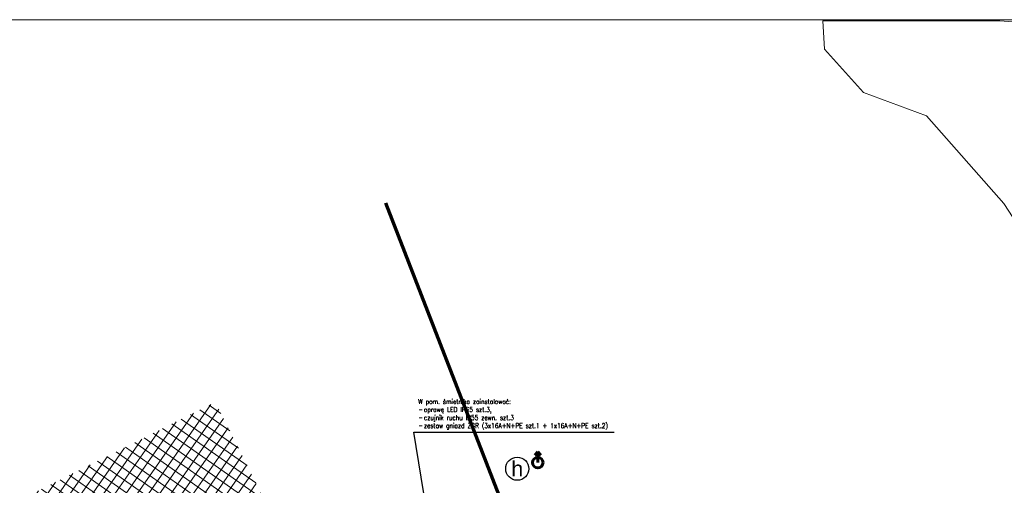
# Model space of a CAD drawing. Header units: metres. Extents: x 7472034 to 8439876, y 5890181 to 5961460.
# Tile 192 of 202: x 8439479 to 8439581, y 5890438 to 5890486. Entities that reach past the tile are written whole.
import ezdxf
from ezdxf.enums import TextEntityAlignment as Align

# ---------------------------------------------------------------- set-up
doc = ezdxf.new("R2010")
doc.units = ezdxf.units.M
doc.header["$MEASUREMENT"] = 0
doc.header["$XCLIPFRAME"] = 2
doc.linetypes.add('ACAD_ISO07W100', pattern=[3, 0, -3])
doc.layers.get('0').update_dxf_attribs({"linetype": 'CONTINUOUS', "lineweight": 5})
for name, color, linetype, lineweight in [('a___HP', 7, 'CONTINUOUS', 5), ('a___ogony', 7, 'CONTINUOUS', 5), ('E_OPIS_170', 170, 'CONTINUOUS', 30), ('ZAG-OBRYS018', 7, 'CONTINUOUS', 18), ('ZAG-OPIS_020', 7, 'CONTINUOUS', 25)]:
    doc.layers.add(name, color=color, linetype=linetype, lineweight=lineweight)
doc.layers.add('malowanki', color=252, linetype='CONTINUOUS')
doc.styles.add('ARIAL', font='arial.ttf')
doc.styles.add('ROMANS', font='ROMANS.shx', dxfattribs={"width": 0.8})
doc.dimstyles.new('1', dxfattribs={"dimscale": 0.04, "dimtxt": 5, "dimasz": 25, "dimexe": 1, "dimexo": 0, "dimgap": 1, "dimtad": 1, "dimdec": 1, "dimrnd": 0.5, "dimdsep": 46, "dimtxsty": 'ROMANS', "dimcen": 0, "dimclrt": 2, "dimadec": 0, "dimazin": 0, "dimtfac": 1, "dimtdec": 1, "dimtofl": 0, "dimtmove": 2, "dimatfit": 3, "dimfxl": 0, "dimtolj": 1, "dimarcsym": 0})
picture_1 = doc.add_image_def('image2.jpg', size_in_pixel=(1188, 2203))

# ---------------------------------------------------------------- blocks, each defined once
blk = doc.blocks.new('NUMER_')
blk.add_circle((0, 0), 120)
at = {"style": 'ARIAL'}
blk.add_attdef('1', (-59, -80), '', height=170, rotation=360, dxfattribs=at)
blk = doc.blocks.new('A$C2CC52E2D')
at = {"color": 174, "linetype": 'Continuous', "lineweight": 60}
for points in [[(0.55, 1.66), (0.25, 1.31)], [(0.55, 1.66), (0.85, 1.31)], [(0.55, 0.55), (0.55, 1.56)]]:
    blk.add_lwpolyline(points, dxfattribs=at)
blk.add_circle((0.55, 0.55), 0.55, dxfattribs=at)
blk = doc.blocks.new('Elektryk_v3')
at = {"layer": 'E_OPIS_170', "color": 0, "lineweight": 20, "insert": (10.64, -7.34), "char_height": 0.5, "width": 20.4999, "attachment_point": 1, "style": 'ROMANS'}
blk.add_mtext('{\\Fromand|c238;W pom. śmietnika zainstalować: \\P-{\\W0.199999; }oprawę LED IP65 szt.3,\\P-{\\W0.199999; }czujnik ruchu IP55 zewn. szt.3\\P-{\\W0.199999; }zestaw gniazd ZGR (3x16A+N+PE szt.1 + 1x16A+N+PE szt.2)}', dxfattribs=at)
at = {"layer": 'E_OPIS_170', "color": 0, "lineweight": 20, "annotation_type": 0, "has_hookline": 1, "hookline_direction": 0, "text_width": 20.35}
blk.add_leader([(14.71, -38.5), (10.19, -10.76), (10.59, -10.76)], dimstyle='1', override={"dimasz": 10}, dxfattribs=at)

msp = doc.modelspace()

# ---------------------------------------------------------------- hatches: boundary and pattern name
at = {"layer": 'ZAG-OBRYS018', "lineweight": 15}
h = msp.add_hatch(dxfattribs=at)
h.set_pattern_fill('ANSI37', color=252, scale=0.3, angle=10)
h.set_pattern_definition([(55, (967499.2029, -71042.9461), (-0.78024232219, 0.54633155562), []), (145, (967499.2029, -71042.9461), (-0.54633155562, -0.78024232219), [])])
h.paths.add_polyline_path([(8439499.136, 5890446.647), (8439458.381, 5890426.208), (8439451.442, 5890439.988), (8439423.917, 5890426.853), (8439443.591, 5890387.823), (8439454.641, 5890393.363), (8439447.766, 5890407.043), (8439493.821, 5890430.028), (8439500.589, 5890416.676), (8439511.536, 5890422.093), (8439506.161, 5890432.723), (8439506.631, 5890434.061), (8439505.15, 5890434.704)])

# ---------------------------------------------------------------- linework, layer by layer
at = {"color": 231, "lineweight": 70, "ltscale": 0.3}
msp.add_line((8439531.204, 5890430.264), (8439516.849, 5890467.341), dxfattribs=at)
at = {"layer": 'a___ogony', "ltscale": 0.1}
msp.add_lwpolyline([(8439175.585, 5890486.406), (8439682.733, 5890486.406), (8439682.733, 5890289.798), (8439175.585, 5890289.798)], close=True, dxfattribs=at)

# ---------------------------------------------------------------- block references
at = {"layer": 'a___HP', "ltscale": 0.1}
msp.add_blockref('A$C2CC52E2D', (8439532.081, 5890439.823), dxfattribs=at)
at = {"layer": 'ZAG-OPIS_020', "lineweight": 25}
msp.add_blockref('Elektryk_v3', (8439509.58, 5890454.306), dxfattribs=at)
at = {"layer": 'ZAG-OPIS_020', "lineweight": 9}
ref = msp.add_blockref('NUMER_', (8439530.496, 5890439.738), dxfattribs=dict(at, xscale=0.01, yscale=0.01, zscale=0.01))
ref.add_attrib('1', 'h', dxfattribs={"layer": '0', "height": 1.6, "style": 'ARIAL'}).set_placement((8439530.496, 5890439.738), align=Align.MIDDLE_CENTER)

# ---------------------------------------------------------------- pictures from other files: only their frames are drawn
at = {"layer": 'malowanki', "color": 255, "linetype": 'ACAD_ISO07W100', "lineweight": 15, "ltscale": 2}
image = msp.add_image(picture_1, insert=(8439609.559, 5890460.764), size_in_units=(25.519, 47.323), rotation=90, dxfattribs=at)
image.set_boundary_path([(1187.5, -0.5), (1187.5, 854.64), (1096.1, 2098.18), (677.2, 2098.18), (446.66, 1923.74), (128.97, 1830.9), (69.93, 1026.26), (303.28, 874.33), (727.8, 500.14), (840.26, 196.29), (1051.12, 7.79), (1187.5, -0.5)])

doc.saveas('drawing.dxf')
